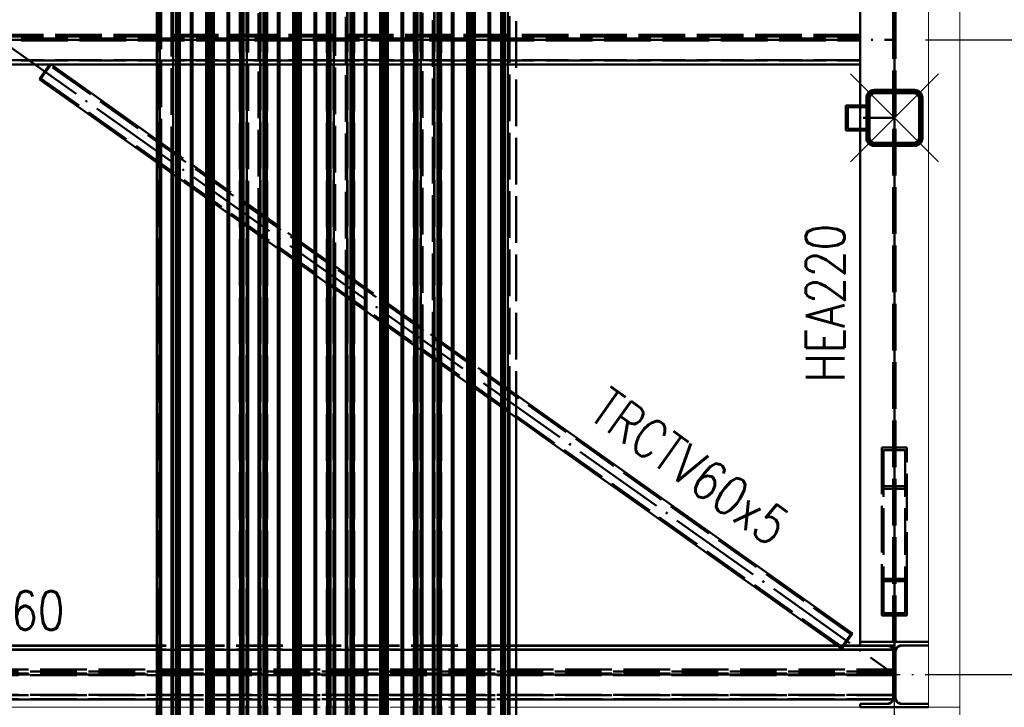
# Paper-space layout 'Layout1' of a CAD drawing. Extents: x -2 to 1033, y -36 to 596.
# Tile 86 of 126: x 532 to 596, y 343 to 387. Entities that reach past the tile are written whole.
import ezdxf

# ---------------------------------------------------------------- set-up
doc = ezdxf.new("R2010")
doc.units = 0
for name, pattern in [('ACAD_ISO02W100', [15, 12, -3]), ('ACAD_ISO04W100', [30.5, 24, -3, 0.5, -3]), ('HP_01_CER_B', [8, 5, -1, 1, -1])]:
    doc.linetypes.add(name, pattern=pattern)
doc.layers.get('0').update_dxf_attribs({"linetype": 'CONTINUOUS'})
doc.layers.get('DEFPOINTS').update_dxf_attribs({"color": 132, "linetype": 'CONTINUOUS'})
for name, color, linetype, lineweight in [('SS_KOTY', 3, 'CONTINUOUS', 25), ('SS_OSY_025', 7, 'HP_01_CER_B', 25), ('SS_PODKLADY_PANELY', 9, 'CONTINUOUS', 13), ('SS_POPIS_PROFILU', 13, 'CONTINUOUS', 25), ('SS_SLOUPY KRAJNÍ', 143, 'CONTINUOUS', 50), ('SS_SLOUPY PLOŠINA', 177, 'CONTINUOUS', 50), ('SS_SRAFY', 8, 'CONTINUOUS', 18), ('SS_VAZNICE', 123, 'CONTINUOUS', 50), ('SS_ZTUŽENÍ STĚNY', 203, 'CONTINUOUS', 50), ('SS_ZTUŽENÍ STŘECHA', 211, 'CONTINUOUS', 50)]:
    doc.layers.add(name, color=color, linetype=linetype, lineweight=lineweight)
doc.layers.add('SS_PLECHY', color=7, linetype='CONTINUOUS', lineweight=50, true_color=0xb47846)
doc.styles.add('ROMANS', font='romans.shx', dxfattribs={"width": 0.8})
doc.styles.add('romans.shx', font='romans.shx', dxfattribs={"height": 5})
doc.dimstyles.new('A-1_(2.5)_50AS', dxfattribs={"dimtxt": 2.5, "dimasz": 2, "dimexe": 1, "dimexo": 2, "dimgap": 0, "dimtad": 0, "dimdec": 1, "dimlfac": 50, "dimrnd": 1, "dimtxsty": 'ROMANS', "dimblk1": 'OBLIQUE', "dimblk2": 'OBLIQUE', "dimsah": 1, "dimcen": 2, "dimclrd": 256, "dimclre": 256, "dimclrt": 256, "dimadec": 1, "dimazin": 2, "dimtfac": 0.714286, "dimtdec": 1, "dimtmove": 0, "dimatfit": 3, "dimldrblk": 'OPEN', "dimfxl": 1, "dimtvp": 1.142857, "dimtfill": 1, "dimtolj": 1, "dimlwd": -1, "dimlwe": -1, "dimarcsym": 0})

# ---------------------------------------------------------------- blocks, each defined once
blk = doc.blocks.new('_Oblique')
at = {"color": 0, "linetype": 'ByBlock', "lineweight": -2}
blk.add_line((-0.5, -0.5), (0.5, 0.5), dxfattribs=at)
blk = doc.blocks.new('*D63')
at = {"layer": 'DEFPOINTS', "color": 0, "transparency": 16777216}
for p in [(588.529, 426.577), (588.529, 385.757), (605.682, 385.757)]:
    blk.add_point(p, dxfattribs=at)
at = {"layer": 'SS_KOTY', "transparency": 16777216}
for p, q in [((590.529, 426.577), (606.682, 426.577)), ((605.682, 426.577), (605.682, 385.757)), ((590.529, 385.757), (606.682, 385.757))]:
    blk.add_line(p, q, dxfattribs=at)
at = {"layer": 'SS_KOTY', "transparency": 16777216, "xscale": 2, "yscale": 2, "zscale": 2}
for p, rotation in [((605.682, 426.577), 90), ((605.682, 385.757), 270)]:
    blk.add_blockref('_Oblique', p, dxfattribs=dict(at, rotation=rotation))
at = {"layer": 'SS_KOTY', "transparency": 16777216, "insert": (602.825, 406.167), "char_height": 2.5, "attachment_point": 5, "rotation": 90, "style": 'ROMANS', "bg_fill": 3, "box_fill_scale": 1.1, "bg_fill_color": 256, "bg_fill_true_color": 13158600, "bg_fill_transparency": 0}
blk.add_mtext('\\A1;2041', dxfattribs=at)
blk = doc.blocks.new('_OPEN')
at = {"color": 0, "linetype": 'ByBlock'}
for p, q in [((-1, 0.167), (0, 0)), ((0, 0), (-1, -0.167)), ((0, 0), (-1, 0))]:
    blk.add_line(p, q, dxfattribs=at)
blk = doc.blocks.new('*D64')
at = {"layer": 'DEFPOINTS', "color": 0, "transparency": 16777216}
for p in [(588.529, 385.757), (588.529, 344.938), (605.682, 344.938)]:
    blk.add_point(p, dxfattribs=at)
at = {"layer": 'SS_KOTY', "transparency": 16777216}
for p, q in [((590.529, 385.757), (606.682, 385.757)), ((605.682, 385.757), (605.682, 344.938)), ((590.529, 344.938), (606.682, 344.938))]:
    blk.add_line(p, q, dxfattribs=at)
at = {"layer": 'SS_KOTY', "transparency": 16777216, "xscale": 2, "yscale": 2, "zscale": 2}
for p, rotation in [((605.682, 385.757), 90), ((605.682, 344.938), 270)]:
    blk.add_blockref('_Oblique', p, dxfattribs=dict(at, rotation=rotation))
at = {"layer": 'SS_KOTY', "transparency": 16777216, "insert": (602.825, 365.348), "char_height": 2.5, "attachment_point": 5, "rotation": 90, "style": 'ROMANS', "bg_fill": 3, "box_fill_scale": 1.1, "bg_fill_color": 256, "bg_fill_true_color": 13158600, "bg_fill_transparency": 0}
blk.add_mtext('\\A1;2041', dxfattribs=at)
blk = doc.blocks.new('*D65')
at = {"layer": 'DEFPOINTS', "color": 0, "transparency": 16777216}
for p in [(588.529, 514.938), (611.682, 514.938), (588.529, 344.938)]:
    blk.add_point(p, dxfattribs=at)
at = {"layer": 'SS_KOTY', "transparency": 16777216}
for p, q in [((590.529, 514.938), (612.682, 514.938)), ((611.682, 344.938), (611.682, 514.938)), ((590.529, 344.938), (612.682, 344.938))]:
    blk.add_line(p, q, dxfattribs=at)
at = {"layer": 'SS_KOTY', "transparency": 16777216, "xscale": 2, "yscale": 2, "zscale": 2}
for p, rotation in [((611.682, 514.938), 90), ((611.682, 344.938), 270)]:
    blk.add_blockref('_Oblique', p, dxfattribs=dict(at, rotation=rotation))
at = {"layer": 'SS_KOTY', "transparency": 16777216, "insert": (608.825, 429.938), "char_height": 2.5, "attachment_point": 5, "rotation": 90, "style": 'ROMANS', "bg_fill": 3, "box_fill_scale": 1.1, "bg_fill_color": 256, "bg_fill_true_color": 13158600, "bg_fill_transparency": 0}
blk.add_mtext('\\A1;8500', dxfattribs=at)
blk = doc.blocks.new('0KRIZ(Z)')
at = {"color": 0, "linetype": 'ByBlock', "ltscale": 0.5}
for p, q in [((0, -0.5), (0, 0.5)), ((-0.5, 0), (0.5, 0)), ((0, 0), (0, 0, 1))]:
    blk.add_line(p, q, dxfattribs=at)

psp = doc.layouts.get("Layout1")

# ---------------------------------------------------------------- linework, layer by layer
at = {"layer": 'SS_PLECHY', "color": 5, "linetype": 'Continuous', "ltscale": 0.25}
for p, q in [((541.1156, 429.9093), (541.1156, 339.9532)), ((541.1323, 429.9083), (541.1323, 339.9522)), ((541.2947, 429.9313), (541.2947, 339.9753)), ((542.1492, 429.9313), (542.1492, 339.9753)), ((542.3609, 429.9013), (542.3609, 339.9452)), ((542.4079, 429.8973), (542.4079, 339.9412)), ((542.5406, 429.8906), (542.5406, 339.9345)), ((542.5803, 429.8872), (542.5803, 339.9311)), ((546.4616, 429.8872), (546.4616, 339.9311)), ((546.5014, 429.8906), (546.5014, 339.9345)), ((546.634, 429.8973), (546.634, 339.9412)), ((546.681, 429.9013), (546.681, 339.9452)), ((546.8927, 429.9313), (546.8927, 339.9753)), ((547.7472, 429.9313), (547.7472, 339.9753)), ((547.9589, 429.9013), (547.9589, 339.9452)), ((548.0059, 429.8973), (548.0059, 339.9412)), ((548.1386, 429.8906), (548.1386, 339.9345)), ((548.1783, 429.8872), (548.1783, 339.9311)), ((552.0596, 429.8872), (552.0596, 339.9311)), ((552.0994, 429.8906), (552.0994, 339.9345)), ((552.232, 429.8973), (552.232, 339.9412)), ((552.279, 429.9013), (552.279, 339.9452)), ((552.4907, 429.9313), (552.4907, 339.9753)), ((553.3452, 429.9313), (553.3452, 339.9753)), ((553.5569, 429.9013), (553.5569, 339.9452)), ((553.6039, 429.8973), (553.6039, 339.9412)), ((553.7366, 429.8906), (553.7366, 339.9345)), ((553.7763, 429.8872), (553.7763, 339.9311)), ((557.6576, 429.8872), (557.6576, 339.9311)), ((557.6974, 429.8906), (557.6974, 339.9345)), ((557.83, 429.8973), (557.83, 339.9412)), ((557.877, 429.9013), (557.877, 339.9452)), ((558.0887, 429.9313), (558.0887, 339.9753)), ((558.9432, 429.9313), (558.9432, 339.9753)), ((559.1549, 429.9013), (559.1549, 339.9452)), ((559.2019, 429.8973), (559.2019, 339.9412)), ((559.3346, 429.8906), (559.3346, 339.9345)), ((559.3743, 429.8872), (559.3743, 339.9311)), ((563.2556, 429.8872), (563.2556, 339.9311)), ((563.2954, 429.8906), (563.2954, 339.9345)), ((563.428, 429.8973), (563.428, 339.9412)), ((563.475, 429.9013), (563.475, 339.9452)), ((563.6867, 429.9313), (563.6867, 339.9753)), ((543.287, 429.7868), (543.287, 339.8307)), ((543.3955, 429.7814), (543.3955, 339.8253)), ((544.2735, 429.7814), (544.2735, 339.8253)), ((544.3475, 429.7835), (544.3475, 339.8274)), ((544.4583, 429.7907), (544.4583, 339.8346)), ((544.5836, 429.7907), (544.5836, 339.8346)), ((544.6944, 429.7835), (544.6944, 339.8274)), ((544.7685, 429.7814), (544.7685, 339.8253)), ((545.6464, 429.7814), (545.6464, 339.8253)), ((545.7549, 429.7868), (545.7549, 339.8307)), ((548.885, 429.7868), (548.885, 339.8307)), ((548.9935, 429.7814), (548.9935, 339.8253)), ((549.8715, 429.7814), (549.8715, 339.8253)), ((549.9455, 429.7835), (549.9455, 339.8274)), ((550.0563, 429.7907), (550.0563, 339.8346)), ((550.1816, 429.7907), (550.1816, 339.8346)), ((550.2924, 429.7835), (550.2924, 339.8274)), ((550.3665, 429.7814), (550.3665, 339.8253)), ((551.2444, 429.7814), (551.2444, 339.8253)), ((551.3529, 429.7868), (551.3529, 339.8307)), ((554.483, 429.7868), (554.483, 339.8307)), ((554.5915, 429.7814), (554.5915, 339.8253)), ((555.4695, 429.7814), (555.4695, 339.8253)), ((555.5435, 429.7835), (555.5435, 339.8274)), ((555.6543, 429.7907), (555.6543, 339.8346)), ((555.7796, 429.7907), (555.7796, 339.8346)), ((555.8904, 429.7835), (555.8904, 339.8274)), ((555.9645, 429.7814), (555.9645, 339.8253)), ((556.8424, 429.7814), (556.8424, 339.8253)), ((556.9509, 429.7868), (556.9509, 339.8307)), ((560.081, 429.7868), (560.081, 339.8307)), ((560.1895, 429.7814), (560.1895, 339.8253)), ((561.0675, 429.7814), (561.0675, 339.8253)), ((561.1415, 429.7835), (561.1415, 339.8274)), ((561.2523, 429.7907), (561.2523, 339.8346)), ((561.3776, 429.7907), (561.3776, 339.8346)), ((561.4884, 429.7835), (561.4884, 339.8274)), ((561.5625, 429.7814), (561.5625, 339.8253)), ((562.4404, 429.7814), (562.4404, 339.8253)), ((562.5489, 429.7868), (562.5489, 339.8307)), ((541.3865, 339.9799), (541.3865, 377.6686)), ((542.0574, 339.9799), (542.0574, 377.1924)), ((546.9845, 339.9799), (546.9845, 373.6946)), ((547.6554, 339.9799), (547.6554, 373.2183)), ((552.5825, 339.9799), (552.5825, 369.7205)), ((553.2534, 339.9799), (553.2534, 369.2443)), ((558.1805, 339.9799), (558.1805, 365.7465)), ((558.8514, 339.9799), (558.8514, 365.2702)), ((563.7785, 339.9799), (563.7785, 361.7724)), ((564.214, 339.9799), (564.214, 361.4633))]:
    psp.add_line(p, q, dxfattribs=at)
at = {"layer": 'SS_PLECHY', "color": 5, "linetype": 'ACAD_ISO02W100', "ltscale": 0.25}
for p, q in [((541.278, 339.9763), (541.278, 429.9324)), ((541.3865, 377.6686), (541.3865, 429.9378)), ((542.0574, 377.1924), (542.0574, 429.9378)), ((542.1659, 339.9763), (542.1659, 429.9324)), ((542.3776, 339.9462), (542.3776, 429.9023)), ((542.4174, 339.9428), (542.4174, 429.8989)), ((542.55, 339.9361), (542.55, 429.8922)), ((542.597, 339.9321), (542.597, 429.8882)), ((546.4449, 339.9321), (546.4449, 429.8882)), ((546.4919, 339.9361), (546.4919, 429.8922)), ((546.6246, 339.9428), (546.6246, 429.8989)), ((546.6643, 339.9462), (546.6643, 429.9023)), ((546.876, 339.9763), (546.876, 429.9324)), ((546.9845, 373.6946), (546.9845, 429.9378)), ((547.6554, 373.2183), (547.6554, 429.9378)), ((547.7639, 339.9763), (547.7639, 429.9324)), ((547.9756, 339.9462), (547.9756, 429.9023)), ((548.0154, 339.9428), (548.0154, 429.8989)), ((548.148, 339.9361), (548.148, 429.8922)), ((548.195, 339.9321), (548.195, 429.8882)), ((552.0429, 339.9321), (552.0429, 429.8882)), ((552.0899, 339.9361), (552.0899, 429.8922)), ((552.2226, 339.9428), (552.2226, 429.8989)), ((552.2623, 339.9462), (552.2623, 429.9023)), ((552.474, 339.9763), (552.474, 429.9324)), ((552.5825, 369.7205), (552.5825, 429.9378)), ((553.2534, 369.2443), (553.2534, 429.9378)), ((553.3619, 339.9763), (553.3619, 429.9324)), ((553.5736, 339.9462), (553.5736, 429.9023)), ((553.6134, 339.9428), (553.6134, 429.8989)), ((553.746, 339.9361), (553.746, 429.8922)), ((553.793, 339.9321), (553.793, 429.8882)), ((557.6409, 339.9321), (557.6409, 429.8882)), ((557.6879, 339.9361), (557.6879, 429.8922)), ((557.8206, 339.9428), (557.8206, 429.8989)), ((557.8603, 339.9462), (557.8603, 429.9023)), ((558.072, 339.9763), (558.072, 429.9324)), ((558.1805, 365.7465), (558.1805, 429.9378)), ((558.8514, 365.2702), (558.8514, 429.9378)), ((558.9599, 339.9763), (558.9599, 429.9324)), ((559.1716, 339.9462), (559.1716, 429.9023)), ((559.2114, 339.9428), (559.2114, 429.8989)), ((559.344, 339.9361), (559.344, 429.8922)), ((559.391, 339.9321), (559.391, 429.8882)), ((563.2389, 339.9321), (563.2389, 429.8882)), ((563.2859, 339.9361), (563.2859, 429.8922)), ((563.4186, 339.9428), (563.4186, 429.8989)), ((563.4583, 339.9462), (563.4583, 429.9023)), ((563.67, 339.9763), (563.67, 429.9324)), ((563.7785, 361.7724), (563.7785, 429.9378)), ((564.214, 361.4633), (564.214, 429.936)), ((543.3037, 339.8318), (543.3037, 429.7879)), ((544.3361, 339.829), (544.3361, 429.7851)), ((544.447, 339.8362), (544.447, 429.7923)), ((544.595, 339.8362), (544.595, 429.7923)), ((544.7058, 339.829), (544.7058, 429.7851)), ((545.7382, 339.8318), (545.7382, 429.7879)), ((548.9017, 339.8318), (548.9017, 429.7879)), ((549.9341, 339.829), (549.9341, 429.7851)), ((550.045, 339.8362), (550.045, 429.7923)), ((550.193, 339.8362), (550.193, 429.7923)), ((550.3038, 339.829), (550.3038, 429.7851)), ((551.3362, 339.8318), (551.3362, 429.7879)), ((554.4997, 339.8318), (554.4997, 429.7879)), ((555.5321, 339.829), (555.5321, 429.7851)), ((555.643, 339.8362), (555.643, 429.7923)), ((555.791, 339.8362), (555.791, 429.7923)), ((555.9018, 339.829), (555.9018, 429.7851)), ((556.9342, 339.8318), (556.9342, 429.7879)), ((560.0977, 339.8318), (560.0977, 429.7879)), ((561.1301, 339.829), (561.1301, 429.7851)), ((561.241, 339.8362), (561.241, 429.7923)), ((561.389, 339.8362), (561.389, 429.7923)), ((561.4998, 339.829), (561.4998, 429.7851)), ((562.5322, 339.8318), (562.5322, 429.7879))]:
    psp.add_line(p, q, dxfattribs=at)
at = {"layer": 'SS_PODKLADY_PANELY', "color": 9, "linetype": 'Continuous', "ltscale": 0.25}
for p, q in [((476.1288, 342.8378), (541.1156, 342.8378)), ((564.214, 342.8378), (586.3288, 342.8378)), ((590.7288, 342.8378), (592.7288, 342.8378)), ((592.7288, 342.8378), (592.7288, 340.8378))]:
    psp.add_line(p, q, dxfattribs=at)
at = {"layer": 'SS_PODKLADY_PANELY', "color": 9, "linetype": 'ACAD_ISO02W100', "ltscale": 0.25}
psp.add_line((541.1156, 342.8378), (564.214, 342.8378), dxfattribs=at)
at = {"layer": 'SS_SLOUPY KRAJNÍ', "color": 1, "linetype": 'Continuous', "ltscale": 0.25}
for p, q in [((586.3288, 381.5378), (586.3288, 429.9378)), ((586.3288, 347.0378), (586.3288, 379.9378)), ((586.3288, 346.8178), (586.3288, 347.0378)), ((588.0988, 346.8178), (586.3288, 346.8178)), ((588.3534, 343.1633), (588.0988, 343.0578)), ((588.4286, 343.3449), (588.3534, 343.1633)), ((588.7043, 343.1633), (588.5988, 343.4178)), ((588.9588, 343.0578), (588.7043, 343.1633)), ((586.3288, 343.0578), (588.0988, 343.0578)), ((586.3288, 342.8378), (586.3288, 343.0578)), ((586.3288, 342.8378), (590.7288, 342.8378)), ((588.9588, 343.0578), (590.7288, 343.0578))]:
    psp.add_line(p, q, dxfattribs=at)
at = {"layer": 'SS_SLOUPY KRAJNÍ', "color": 3, "linetype": 'ACAD_ISO02W100', "ltscale": 0.25}
for p, q in [((586.3288, 379.9378), (586.3288, 381.5378)), ((588.4588, 343.4178), (588.4286, 343.3449))]:
    psp.add_line(p, q, dxfattribs=at)
for centre, start, end in [((588.0988, 343.4178), 270, 0), ((588.9588, 343.4178), 180, 270)]:
    psp.add_arc(centre, 0.36, start, end, dxfattribs=at)
at = {"layer": 'SS_SLOUPY PLOŠINA', "color": 3, "linetype": 'ACAD_ISO02W100', "ltscale": 0.25}
for p, q in [((586.7288, 382.0378), (586.8753, 382.3914)), ((586.8753, 382.3914), (587.2288, 382.5378)), ((587.0167, 382.25), (586.9288, 382.0378)), ((587.2288, 382.3378), (587.0167, 382.25)), ((586.8753, 379.0843), (586.7288, 379.4378)), ((586.9288, 379.4378), (587.0167, 379.2257)), ((587.0167, 379.2257), (587.2288, 379.1378)), ((587.2288, 378.9378), (586.8753, 379.0843))]:
    psp.add_line(p, q, dxfattribs=at)
at = {"layer": 'SS_SLOUPY PLOŠINA', "color": 1, "linetype": 'Continuous', "ltscale": 0.25}
for p, q in [((586.7288, 382.0378), (586.7288, 381.5378)), ((586.9288, 379.4378), (586.9288, 382.0378)), ((586.7288, 381.4378), (586.7288, 380.0378)), ((586.7288, 379.9378), (586.7288, 379.4378))]:
    psp.add_line(p, q, dxfattribs=at)
for centre, start, end in [((587.2288, 382.0378), 90, 180), ((587.2288, 379.4378), 180, 270)]:
    psp.add_arc(centre, 0.5, start, end, dxfattribs=at)
at = {"layer": 'SS_SLOUPY PLOŠINA', "color": 1, "linetype": 'Continuous', "ltscale": 0.25, "extrusion": (-1.21266e-13, 5.023e-14, -1)}
psp.add_arc((-587.2288, 382.0378), 0.3, 0, 90, dxfattribs=at)
at = {"layer": 'SS_SLOUPY PLOŠINA', "color": 1, "linetype": 'Continuous', "ltscale": 0.25, "extrusion": (1.21266e-13, 5.023e-14, -1)}
psp.add_arc((-587.2288, 379.4378), 0.3, 270, 0, dxfattribs=at)
at = {"layer": 'SS_VAZNICE', "color": 3, "linetype": 'ACAD_ISO02W100', "ltscale": 0.25}
for p, q in [((586.3288, 386.0852), (476.1289, 386.0852)), ((586.3288, 385.9657), (476.1289, 385.9657)), ((476.1289, 385.834), (586.3288, 385.834)), ((476.1289, 385.7146), (586.3288, 385.7146)), ((586.3288, 384.4493), (476.1289, 384.4493)), ((476.1289, 384.4325), (586.3288, 384.4325)), ((476.1289, 384.1813), (586.3288, 384.1813)), ((541.1156, 384.1645), (564.214, 384.1645)), ((564.214, 346.8156), (541.1156, 346.8156)), ((564.214, 346.7988), (541.1156, 346.7988)), ((564.214, 346.5476), (541.1156, 346.5476)), ((541.1156, 346.5308), (564.214, 346.5308)), ((585.3023, 346.8156), (584.8472, 346.8156)), ((585.2903, 346.7988), (584.8709, 346.7988)), ((473.6039, 343.6129), (588.4588, 343.6129)), ((588.4588, 343.3617), (473.6039, 343.3617)), ((541.1156, 343.3449), (564.214, 343.3449))]:
    psp.add_line(p, q, dxfattribs=at)
at = {"layer": 'SS_VAZNICE', "color": 1, "linetype": 'Continuous', "ltscale": 0.25}
for p, q in [((476.1289, 384.1645), (541.1156, 384.1645)), ((564.214, 384.1645), (586.3288, 384.1645)), ((541.1156, 346.5476), (473.6039, 346.5476)), ((473.6039, 346.5308), (541.1156, 346.5308)), ((541.1156, 346.7988), (477.1868, 346.7988)), ((541.1156, 346.8156), (477.2105, 346.8156)), ((584.8472, 346.8156), (564.214, 346.8156)), ((584.8709, 346.7988), (564.214, 346.7988)), ((588.1448, 346.7988), (585.2903, 346.7988)), ((588.1041, 346.8156), (585.3023, 346.8156)), ((473.6039, 343.3449), (541.1156, 343.3449)), ((564.214, 343.3449), (588.4588, 343.3449))]:
    psp.add_line(p, q, dxfattribs=at)
at = {"layer": 'SS_ZTUŽENÍ STĚNY', "color": 1, "linetype": 'Continuous', "ltscale": 0.25}
for p, q in [((586.7288, 381.5378), (585.3975, 381.5378)), ((585.3975, 381.5378), (585.3975, 379.9378)), ((585.5389, 381.4378), (586.7288, 381.4378)), ((585.5389, 381.4378), (585.5389, 380.0378)), ((586.7288, 381.5378), (586.7288, 381.4378)), ((585.3975, 379.9378), (586.7288, 379.9378)), ((586.7288, 380.0378), (585.5389, 380.0378)), ((586.7288, 380.0378), (586.7288, 379.9378))]:
    psp.add_line(p, q, dxfattribs=at)
at = {"layer": 'SS_ZTUŽENÍ STĚNY', "color": 3, "linetype": 'ACAD_ISO02W100', "ltscale": 0.25}
for p, q in [((587.7288, 359.5491), (587.7288, 351.1003)), ((587.8288, 359.3828), (587.8288, 350.9525)), ((587.7288, 351.1003), (587.7288, 348.7359)), ((587.8288, 350.9525), (587.8288, 348.8836))]:
    psp.add_line(p, q, dxfattribs=at)
at = {"layer": 'SS_ZTUŽENÍ STŘECHA', "color": 1, "linetype": 'Continuous', "ltscale": 0.25}
for p, q in [((534.2201, 384.1645), (533.5553, 383.228)), ((534.3002, 384.1645), (533.6086, 383.1902)), ((534.1965, 384.1218), (533.6177, 383.3064)), ((534.2409, 384.0904), (533.662, 383.2749)), ((534.1965, 384.1218), (534.2409, 384.0904)), ((541.1156, 379.3326), (534.3092, 384.1645)), ((533.5553, 383.228), (533.6086, 383.1902)), ((533.6086, 383.1902), (541.1156, 377.8609)), ((533.662, 383.2749), (533.6177, 383.3064)), ((585.8444, 347.5793), (564.214, 362.9349)), ((585.1498, 346.6008), (585.8444, 347.5793))]:
    psp.add_line(p, q, dxfattribs=at)
at = {"layer": 'SS_ZTUŽENÍ STŘECHA', "color": 3, "linetype": 'ACAD_ISO02W100', "ltscale": 0.25}
for p, q in [((534.25, 384.2065), (534.2201, 384.1645)), ((585.7821, 347.5009), (534.2409, 384.0904)), ((534.3032, 384.1687), (534.25, 384.2065)), ((534.3032, 384.1687), (534.3002, 384.1645)), ((534.3092, 384.1645), (534.3032, 384.1687)), ((534.3092, 384.1645), (534.3032, 384.1687)), ((585.0965, 346.6386), (533.5553, 383.228)), ((533.6177, 383.3064), (533.662, 383.2749)), ((533.662, 383.2749), (585.2032, 346.6855)), ((564.214, 362.9349), (541.1156, 379.3326)), ((541.1156, 377.8609), (585.1498, 346.6008)), ((585.0965, 346.6386), (585.7912, 347.6171)), ((585.7912, 347.6171), (585.8444, 347.5793)), ((585.1589, 346.717), (585.7377, 347.5324)), ((585.2032, 346.6855), (585.7821, 347.5009)), ((585.7377, 347.5324), (585.7821, 347.5009)), ((585.101, 346.6355), (585.0965, 346.6386)), ((585.1498, 346.6008), (585.101, 346.6355)), ((585.1589, 346.717), (585.2032, 346.6855))]:
    psp.add_line(p, q, dxfattribs=at)

# ---------------------------------------------------------------- texts
at = {"layer": 'SS_POPIS_PROFILU', "color": 13, "style": 'romans.shx', "width": 0.8}
for s, rotation, p in [('HEA220', 90, (585.3288, 363.7174)), ('TRCTV60x5', 324.628822, (568.7532, 361.4775))]:
    psp.add_text(s, height=2.5, rotation=rotation, dxfattribs=at).set_placement(p)
psp.add_text('HEA160', height=2.5, dxfattribs=at).set_placement((524.9825, 347.8156))

# ---------------------------------------------------------------- dimensions: what is measured, and where the dimension line sits
at = {"layer": 'SS_KOTY'}
dim = psp.add_linear_dim(base=(605.6824, 385.7574), p1=(588.5288, 426.577), p2=(588.5288, 385.7574), angle=90, dimstyle='A-1_(2.5)_50AS', override={"dimtmove": 1}, dxfattribs=at)
dim.commit()
dim.dimension.update_dxf_attribs({"geometry": '*D63', "text_midpoint": (602.8252, 406.1672)})

# ---------------------------------------------------------------- next in the draw order: dimensions: what is measured, and where the dimension line sits
dim = psp.add_linear_dim(base=(605.6824, 344.9378), p1=(588.5288, 385.7574), p2=(588.5288, 344.9378), angle=90, dimstyle='A-1_(2.5)_50AS', override={"dimtmove": 1}, dxfattribs=at)
dim.commit()
dim.dimension.update_dxf_attribs({"geometry": '*D64', "text_midpoint": (602.8252, 365.3476)})

# ---------------------------------------------------------------- next in the draw order: dimensions: what is measured, and where the dimension line sits
dim = psp.add_linear_dim(base=(611.6824, 514.9378), p1=(588.5288, 344.9378), p2=(588.5288, 514.9378), angle=90, dimstyle='A-1_(2.5)_50AS', override={"dimtmove": 1}, dxfattribs=at)
dim.commit()
dim.dimension.update_dxf_attribs({"geometry": '*D65', "text_midpoint": (608.8252, 429.9378)})

# ---------------------------------------------------------------- next in the draw order: hatches: boundary and pattern name
at = {"layer": 'SS_SRAFY'}
h = psp.add_hatch(dxfattribs=at)
h.set_pattern_fill('ANSI31', color=5, scale=0.02, style=0)
h.set_pattern_definition([(45, (358.52885, 344.93782), (-0.04490128, 0.04490128), [])])
h.paths.add_polyline_path([(587.2288, 382.5378, 0.4142136), (586.7288, 382.0378), (586.7288, 379.4378, 0.4142136), (587.2288, 378.9378), (589.8288, 378.9378, 0.4142136), (590.3288, 379.4378), (590.3288, 382.0378, 0.4142136), (589.8288, 382.5378)], flags=0)
h.paths.add_polyline_path([(587.2288, 382.3378), (589.8288, 382.3378, -0.4142136), (590.1288, 382.0378), (590.1288, 379.4378, -0.4142136), (589.8288, 379.1378), (587.2288, 379.1378, -0.4142136), (586.9288, 379.4378), (586.9288, 382.0378, -0.4142136)], flags=0)

# ---------------------------------------------------------------- next in the draw order: linework, layer by layer
at = {"layer": 'SS_OSY_025', "linetype": 'ACAD_ISO04W100', "ltscale": 0.25}
for p, q in [((588.5288, 330.4655), (588.5288, 530.5986)), ((346.5181, 344.9378), (606.5483, 344.9378))]:
    psp.add_line(p, q, dxfattribs=at)
at = {"layer": 'SS_PODKLADY_PANELY', "color": 9, "linetype": 'Continuous', "ltscale": 0.25}
for p, q in [((590.7288, 342.8378), (590.7288, 416.6847)), ((592.7288, 416.6847), (592.7288, 342.8378))]:
    psp.add_line(p, q, dxfattribs=at)
at = {"layer": 'SS_SLOUPY KRAJNÍ', "color": 3, "linetype": 'ACAD_ISO02W100', "ltscale": 0.25}
for p, q in [((588.4588, 347.0378), (588.4588, 429.9378)), ((588.5988, 347.0378), (588.5988, 429.9378)), ((588.3534, 346.7124), (588.4588, 346.4579))]:
    psp.add_line(p, q, dxfattribs=at)
at = {"layer": 'SS_SLOUPY KRAJNÍ', "color": 7, "linetype": 'ACAD_ISO04W100', "ltscale": 0.25}
for q in [(588.5288, 429.9378), (588.5288, 344.9378)]:
    psp.add_line((588.5288, 344.9378), q, dxfattribs=at)
at = {"layer": 'SS_SLOUPY KRAJNÍ', "color": 1, "linetype": 'Continuous', "ltscale": 0.25}
for p, q in [((586.3288, 347.0378), (590.7288, 347.0378)), ((588.0988, 346.8178), (588.3534, 346.7124)), ((588.5988, 346.4578), (588.7043, 346.7124)), ((588.5988, 343.4178), (588.5988, 346.4578)), ((588.7043, 346.7124), (588.9588, 346.8178)), ((590.7288, 346.8178), (588.9588, 346.8178))]:
    psp.add_line(p, q, dxfattribs=at)
at = {"layer": 'SS_SLOUPY KRAJNÍ', "color": 3, "linetype": 'ACAD_ISO02W100', "ltscale": 0.25}
for centre, start, end in [((588.0988, 346.4578), 0, 90), ((588.9588, 346.4578), 90, 180)]:
    psp.add_arc(centre, 0.36, start, end, dxfattribs=at)
at = {"layer": 'SS_SLOUPY PLOŠINA', "color": 1, "linetype": 'Continuous', "ltscale": 0.25}
for p, q in [((589.8288, 382.5378), (587.2288, 382.5378)), ((587.2288, 382.3378), (589.8288, 382.3378)), ((590.1288, 382.0378), (590.1288, 379.4378)), ((590.3288, 379.4378), (590.3288, 382.0378)), ((589.8288, 379.1378), (587.2288, 379.1378)), ((587.2288, 378.9378), (589.8288, 378.9378))]:
    psp.add_line(p, q, dxfattribs=at)
at = {"layer": 'SS_SLOUPY PLOŠINA', "color": 3, "linetype": 'ACAD_ISO02W100', "ltscale": 0.25}
for p, q in [((589.8288, 382.5378), (590.1824, 382.3914)), ((590.1824, 382.3914), (590.3288, 382.0378)), ((590.041, 382.25), (589.8288, 382.3378)), ((590.1288, 382.0378), (590.041, 382.25)), ((589.8288, 379.1378), (590.041, 379.2257)), ((590.041, 379.2257), (590.1288, 379.4378)), ((590.3288, 379.4378), (590.1824, 379.0843)), ((590.1824, 379.0843), (589.8288, 378.9378))]:
    psp.add_line(p, q, dxfattribs=at)
at = {"layer": 'SS_SLOUPY PLOŠINA', "color": 7, "linetype": 'ACAD_ISO04W100', "ltscale": 0.25}
psp.add_line((588.5288, 380.7378), (588.5288, 380.7378), dxfattribs=at)
at = {"layer": 'SS_SLOUPY PLOŠINA', "color": 1, "linetype": 'Continuous', "ltscale": 0.25}
for centre, start, end in [((589.8288, 382.0378), 0, 90), ((589.8288, 379.4378), 270, 0)]:
    psp.add_arc(centre, 0.5, start, end, dxfattribs=at)
at = {"layer": 'SS_SLOUPY PLOŠINA', "color": 1, "linetype": 'Continuous', "ltscale": 0.25, "extrusion": (5.023e-14, 1.21266e-13, -1)}
psp.add_arc((-589.8288, 382.0378), 0.3, 90, 180, dxfattribs=at)
at = {"layer": 'SS_SLOUPY PLOŠINA', "color": 1, "linetype": 'Continuous', "ltscale": 0.25, "extrusion": (-5.023e-14, 1.21266e-13, -1)}
psp.add_arc((-589.8288, 379.4378), 0.3, 180, 270, dxfattribs=at)
at = {"layer": 'SS_VAZNICE', "color": 7, "linetype": 'ACAD_ISO04W100', "ltscale": 0.25}
for p, q in [((473.5288, 385.7574), (588.5288, 385.7574)), ((473.5288, 344.9378), (588.5288, 344.9378))]:
    psp.add_line(p, q, dxfattribs=at)
at = {"layer": 'SS_VAZNICE', "color": 1, "linetype": 'Continuous', "ltscale": 0.25}
for p, q in [((588.4216, 346.5476), (564.214, 346.5476)), ((564.214, 346.5308), (588.4588, 346.5308)), ((588.4588, 343.3449), (588.4588, 346.5308))]:
    psp.add_line(p, q, dxfattribs=at)
at = {"layer": 'SS_VAZNICE', "color": 3, "linetype": 'ACAD_ISO02W100', "ltscale": 0.25}
for p, q in [((588.4588, 346.8156), (588.1041, 346.8156)), ((588.4588, 346.7988), (588.1448, 346.7988)), ((588.4588, 346.5476), (588.4216, 346.5476)), ((588.4588, 346.7988), (588.4588, 346.8156)), ((588.4588, 346.5476), (588.4588, 346.7988)), ((588.4588, 346.5308), (588.4588, 346.5476)), ((473.6039, 345.2655), (588.4588, 345.2655)), ((588.4588, 345.1461), (473.6039, 345.1461)), ((473.6039, 345.0144), (588.4588, 345.0144)), ((588.4588, 344.8949), (473.6039, 344.8949)), ((588.4588, 343.6297), (473.6039, 343.6297))]:
    psp.add_line(p, q, dxfattribs=at)
at = {"layer": 'SS_ZTUŽENÍ STĚNY', "color": 7, "linetype": 'ACAD_ISO04W100', "ltscale": 0.25}
for p, q in [((586.5288, 380.7378), (588.5288, 380.7378)), ((588.5288, 344.9378), (588.5288, 358.2191))]:
    psp.add_line(p, q, dxfattribs=at)
at = {"layer": 'SS_ZTUŽENÍ STĚNY', "color": 3, "linetype": 'ACAD_ISO02W100', "ltscale": 0.25}
for p, q in [((589.3288, 359.5491), (587.7288, 359.5491)), ((589.2288, 359.3828), (587.8288, 359.3828)), ((589.2288, 359.3828), (589.2288, 350.9525)), ((589.3288, 351.1003), (589.3288, 359.5491)), ((589.2288, 357.0553), (587.8288, 357.0553)), ((589.3288, 356.8891), (587.7288, 356.8891)), ((587.7288, 351.1003), (589.3288, 351.1003)), ((587.8288, 350.9525), (589.2288, 350.9525)), ((589.2288, 350.9525), (589.2288, 348.8836)), ((589.3288, 348.7359), (589.3288, 351.1003)), ((587.8288, 348.8836), (589.2288, 348.8836)), ((587.7288, 348.7359), (589.3288, 348.7359))]:
    psp.add_line(p, q, dxfattribs=at)
at = {"layer": 'SS_ZTUŽENÍ STŘECHA', "color": 7, "linetype": 'ACAD_ISO04W100', "ltscale": 0.25}
psp.add_line((531.0288, 385.7574), (588.5288, 344.9378), dxfattribs=at)

# ---------------------------------------------------------------- next in the draw order: block references
at = {"layer": 'SS_OSY_025', "xscale": 8, "yscale": 8, "zscale": 8, "rotation": 45}
psp.add_blockref('0KRIZ(Z)', (588.5288, 380.7378), dxfattribs=at)

doc.saveas('drawing.dxf')
